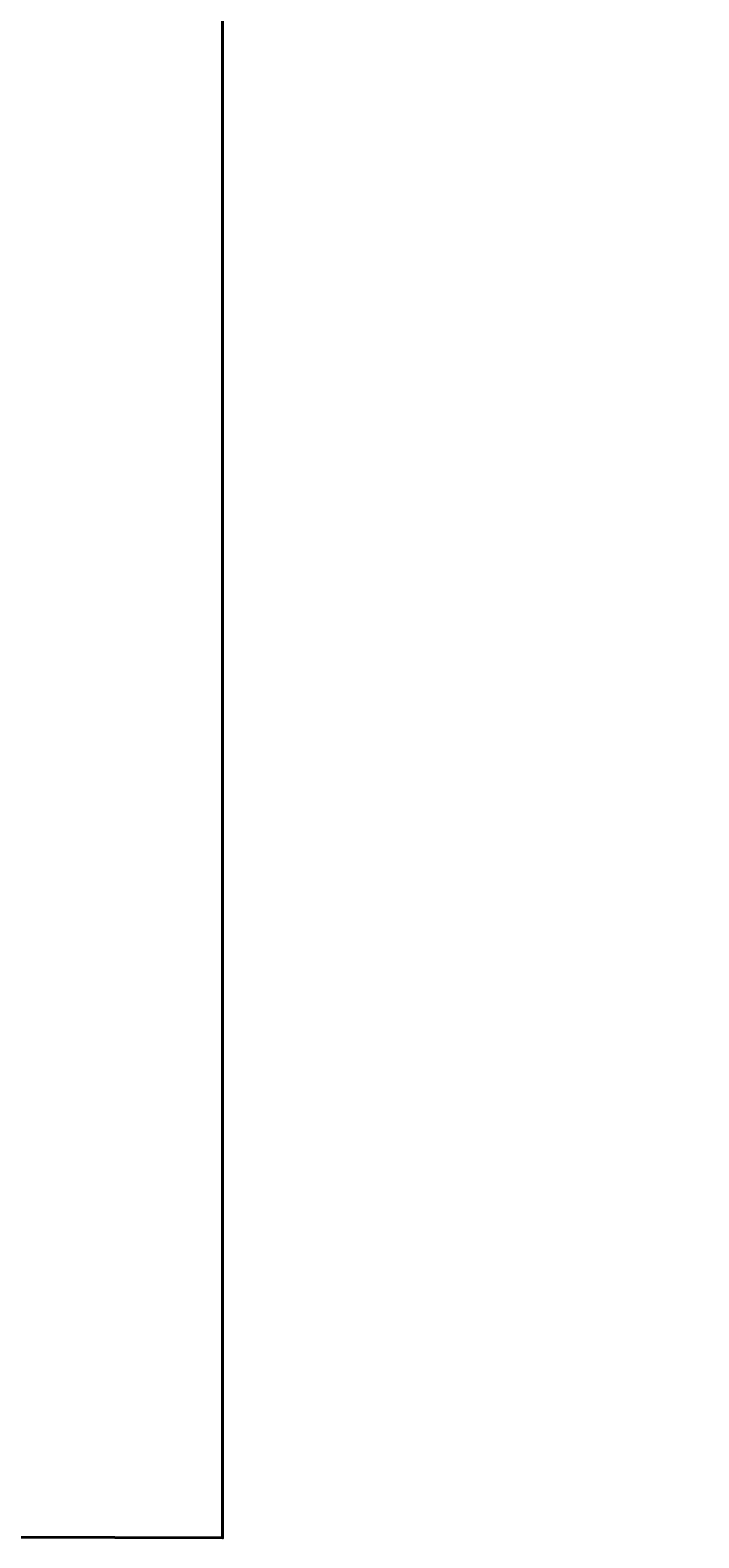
# Model space of a CAD drawing. Header units: millimetres. Extents: x -3143211 to -2549809, y 1060331 to 1394375.
# Tile 101 of 151: x -2995603 to -2913838, y 1060331 to 1244807. Entities that reach past the tile are written whole.
import ezdxf

# ---------------------------------------------------------------- set-up
doc = ezdxf.new("R2010")
doc.units = ezdxf.units.MM
doc.layers.add('(002) Рамка', color=7, linetype='Continuous')
doc.layers.add('Дераза', color=5, linetype='Continuous')
doc.styles.get("Standard").update_dxf_attribs({"font": 'isocpeui.ttf'})

msp = doc.modelspace()

# ---------------------------------------------------------------- linework, layer by layer
at = {"layer": 'Дераза', "color": 5, "lineweight": 40}
msp.add_lwpolyline([(-3143211.06119, 1394374.93122), (-2972079.35364, 1393823.46176), (-2972079.35364, 1060330.92528), (-3143211.06119, 1060882.39474)], close=True, dxfattribs=at)

# ---------------------------------------------------------------- texts
at = {"layer": '(002) Рамка', "char_height": 300, "width": 11750.9206449, "attachment_point": 1}
for insert in [(-3069699.28716, 1207534.63865), (-3010299.28716, 1207534.63865), (-3069699.28716, 1165534.63865), (-3010299.28716, 1165534.63865), (-3069699.28716, 1123534.63865), (-3010299.28716, 1123534.63865), (-3069699.28716, 1081534.63865), (-3010299.28716, 1081534.63865)]:
    msp.add_mtext('\\pi96.71032;Surxondaryo viloyati “Termiz” EIZning Bandixon tumani filiali \\P\\pi1164.55123;uchun ichimlik suvi inshootini va tarmog’ini qurish.', dxfattribs=dict(at, insert=insert))
at = {"color": 0, "lineweight": -2, "char_height": 300, "width": 821.8406191, "attachment_point": 1}
for s, insert in [('\\pi254.67031;13', (-3059123.6821, 1205473.39322)), ('\\pi320.23849;6', (-3060972.37992, 1205473.39322)), ('\\pi254.67031;13', (-2999723.6821, 1205473.39322)), ('\\pi254.67031;13', (-3059123.6821, 1163473.39322)), ('\\pi311.14758;8', (-3060972.37992, 1163473.39322)), ('\\pi254.67031;13', (-2999723.6821, 1163473.39322)), ('\\pi259.89758;10', (-3060972.37992, 1121473.39322)), ('\\pi254.67031;13', (-3059123.6821, 1121473.39322)), ('\\pi254.67031;13', (-2999723.6821, 1121473.39322)), ('\\pi278.87486;11', (-3001572.37992, 1121473.39322)), ('\\pi254.55667;12', (-3060972.37992, 1079473.39322)), ('\\pi254.67031;13', (-3059123.6821, 1079473.39322)), ('\\pi254.67031;13', (-3001572.37992, 1079473.39322)), ('\\pi254.67031;13', (-2999723.6821, 1079473.39322))]:
    msp.add_mtext(s, dxfattribs=dict(at, insert=insert))
at = {"color": 0, "lineweight": 20, "insert": (-3009235.82668, 1204327.79107), "char_height": 250, "width": 4305.2788296, "attachment_point": 1}
msp.add_mtext('\\pi718.92729;{\\C256;План перекрытия. \\P\\pi896.01063;Разрез 1-1: 3-3. }', dxfattribs=at)

doc.saveas('drawing.dxf')
